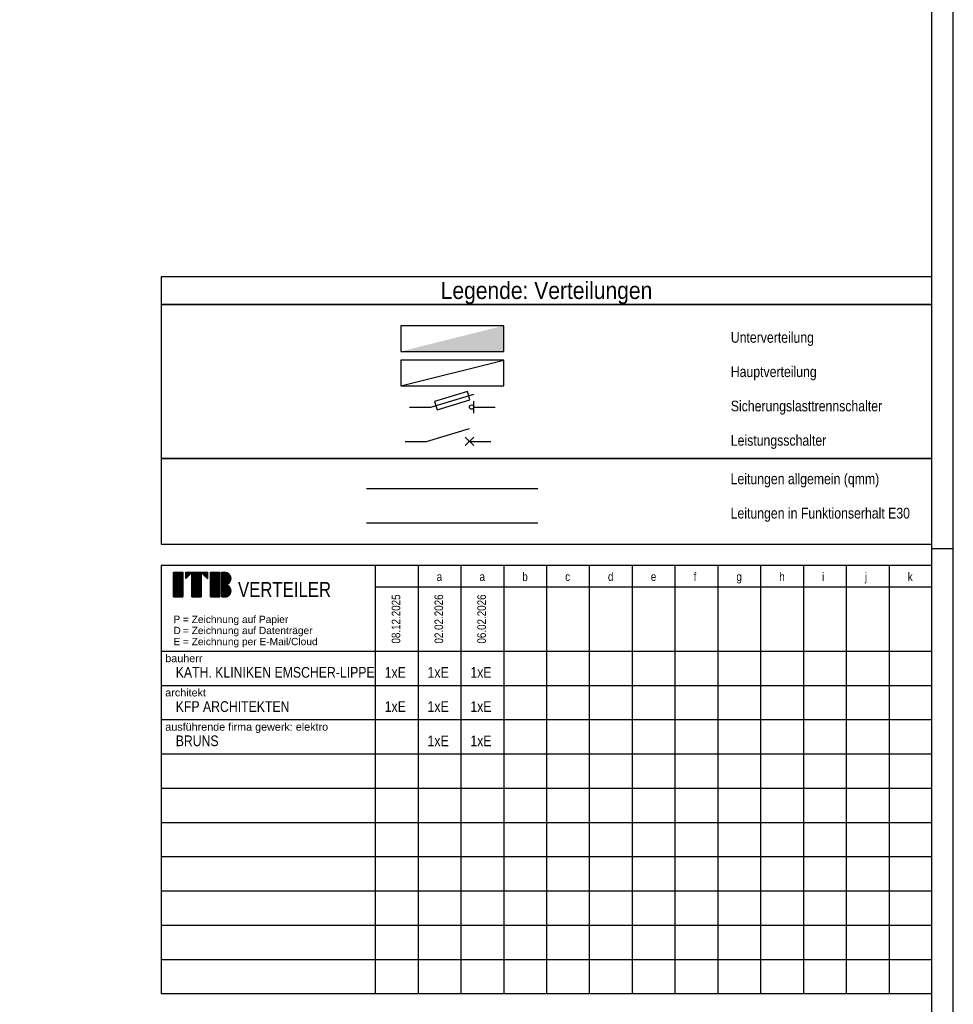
# Model space of a CAD drawing. Header units: millimetres. Extents: x -2000 to 116900, y -500 to 83600.
# Tile 6 of 7: x 95098 to 116900, y 18550 to 41550. Entities that reach past the tile are written whole.
import ezdxf
from ezdxf.enums import TextEntityAlignment as Align

# ---------------------------------------------------------------- set-up
doc = ezdxf.new("R2010")
doc.units = ezdxf.units.MM
for name, color, linetype in [('A_Titelfeld_Stempel', 7, 'Continuous'), ('ITB_XXX_Layout Legenden', 7, 'Continuous'), ('ITB_XXX_Layout Rahmen', 18, 'Continuous'), ('ITB_XXX_Schemata Linien', 7, 'Continuous'), ('ITB_XXX_Schemata Symbole', 7, 'Continuous'), ('ITB_XXX_TXT_Layout Verteiler', 7, 'Continuous')]:
    doc.layers.add(name, color=color, linetype=linetype)
doc.styles.add('ARIAL', font='txt', dxfattribs={"height": 0.2})
doc.styles.add('Arial Narrow', font='txt', dxfattribs={"height": 0.2})
doc.styles.add('Arial Narrow_B', font='txt', dxfattribs={"height": 0.2})

# ---------------------------------------------------------------- blocks, each defined once
blk = doc.blocks.new('Legenden-ID-60-1472-1482-56')
at = {"color": 7, "lineweight": 30}
blk.add_wipeout([(0, 0), (18000, 0), (18000, 641), (0, 641)], dxfattribs=at).dxf.layer = 'ITB_XXX_Layout Legenden'
at = {"layer": 'ITB_XXX_Layout Legenden', "color": 7, "lineweight": 30}
blk.add_line((0, 0), (18000, 0), dxfattribs=at)
blk.add_lwpolyline([(0, 641), (0, 0), (18000, 0), (18000, 641), (0, 641)], dxfattribs=at)
at = {"layer": 'ITB_XXX_Layout Legenden', "color": 7, "lineweight": 30, "style": 'Arial Narrow_B', "width": 0.999911}
blk.add_text('Legende: Verteilungen', height=400, dxfattribs=at).set_placement((6530, 126), (11470, 126), align=Align.FIT)
blk = doc.blocks.new('Vorgefertigte Legenden-ID-60-1472-1482-86')
at = {"layer": 'A_Titelfeld_Stempel', "color": 7, "lineweight": 30}
for p, q in [((-13000, 10500), (-13000, 500)), ((-12000, 10500), (-12000, 500)), ((-11000, 10500), (-11000, 500)), ((-10000, 10500), (-10000, 500)), ((-9000, 10500), (-9000, 500)), ((-8000, 10500), (-8000, 500)), ((-7000, 10500), (-7000, 500)), ((-6000, 10500), (-6000, 500)), ((-5000, 10500), (-5000, 500)), ((-4000, 10500), (-4000, 500)), ((-3000, 10500), (-3000, 500)), ((-2000, 10500), (-2000, 500)), ((-1000, 10500), (-1000, 500)), ((-17712, 10341), (-17496, 10341)), ((-17712, 9765), (-17712, 10341)), ((-17712, 10341), (-17496, 10341)), ((-17712, 10337), (-17496, 10337)), ((-17712, 10333), (-17496, 10333)), ((-17712, 10330), (-17496, 10330)), ((-17712, 10326), (-17496, 10326)), ((-17712, 10322), (-17496, 10322)), ((-17712, 10318), (-17496, 10318)), ((-17712, 10315), (-17496, 10315)), ((-17712, 10311), (-17496, 10311)), ((-17712, 10307), (-17496, 10307)), ((-17712, 10303), (-17496, 10303)), ((-17712, 10300), (-17496, 10300)), ((-17712, 10296), (-17496, 10296)), ((-17712, 10292), (-17496, 10292)), ((-17712, 10288), (-17496, 10288)), ((-17712, 10285), (-17496, 10285)), ((-17712, 10281), (-17496, 10281)), ((-17712, 10277), (-17496, 10277)), ((-17712, 10273), (-17496, 10273)), ((-17712, 10270), (-17496, 10270)), ((-17712, 10266), (-17496, 10266)), ((-17712, 10262), (-17496, 10262)), ((-17712, 10258), (-17496, 10258)), ((-17712, 10255), (-17496, 10255)), ((-17712, 10251), (-17496, 10251)), ((-17712, 10247), (-17496, 10247)), ((-17712, 10243), (-17496, 10243)), ((-17712, 10240), (-17496, 10240)), ((-17712, 10236), (-17496, 10236)), ((-17712, 10232), (-17496, 10232)), ((-17712, 10228), (-17496, 10228)), ((-17712, 10225), (-17496, 10225)), ((-17712, 10221), (-17496, 10221)), ((-17712, 10217), (-17496, 10217)), ((-17712, 10213), (-17496, 10213)), ((-17712, 10210), (-17496, 10210)), ((-17712, 10206), (-17496, 10206)), ((-17712, 10202), (-17496, 10202)), ((-17712, 10198), (-17496, 10198)), ((-17712, 10195), (-17496, 10195)), ((-17712, 10191), (-17496, 10191)), ((-17712, 10187), (-17496, 10187)), ((-17712, 10183), (-17496, 10183)), ((-17712, 10180), (-17496, 10180)), ((-17712, 10176), (-17496, 10176)), ((-17712, 10172), (-17496, 10172)), ((-17712, 10168), (-17496, 10168)), ((-17712, 10165), (-17496, 10165)), ((-17712, 10161), (-17496, 10161)), ((-17712, 10157), (-17496, 10157)), ((-17712, 10153), (-17496, 10153)), ((-17712, 10150), (-17496, 10150)), ((-17712, 10146), (-17496, 10146)), ((-17712, 10142), (-17496, 10142)), ((-17712, 10138), (-17496, 10138)), ((-17712, 10135), (-17496, 10135)), ((-17712, 10131), (-17496, 10131)), ((-17712, 10127), (-17496, 10127)), ((-17712, 10123), (-17496, 10123)), ((-17496, 10341), (-17496, 9765)), ((-17424, 10341), (-17280, 10341)), ((-17424, 10341), (-16920, 10341)), ((-17280, 10341), (-17424, 10197)), ((-17424, 10197), (-17424, 10341)), ((-17424, 10337), (-17284, 10337)), ((-17424, 10333), (-17288, 10333)), ((-17424, 10330), (-17292, 10330)), ((-17424, 10326), (-17295, 10326)), ((-17424, 10322), (-17299, 10322)), ((-17424, 10318), (-17303, 10318)), ((-17424, 10315), (-17307, 10315)), ((-17424, 10311), (-17310, 10311)), ((-17424, 10307), (-17314, 10307)), ((-17424, 10303), (-17318, 10303)), ((-17424, 10300), (-17322, 10300)), ((-17424, 10296), (-17325, 10296)), ((-17424, 10292), (-17329, 10292)), ((-17424, 10288), (-17333, 10288)), ((-17424, 10285), (-17337, 10285)), ((-17424, 10281), (-17340, 10281)), ((-17424, 10277), (-17344, 10277)), ((-17424, 10273), (-17348, 10273)), ((-17424, 10270), (-17352, 10270)), ((-17424, 10266), (-17355, 10266)), ((-17424, 10262), (-17359, 10262)), ((-17424, 10258), (-17363, 10258)), ((-17424, 10255), (-17367, 10255)), ((-17424, 10251), (-17370, 10251)), ((-17424, 10247), (-17374, 10247)), ((-17424, 10243), (-17378, 10243)), ((-17424, 10240), (-17382, 10240)), ((-17424, 10236), (-17385, 10236)), ((-17424, 10232), (-17389, 10232)), ((-17424, 10228), (-17393, 10228)), ((-17424, 10225), (-17397, 10225)), ((-17424, 10221), (-17400, 10221)), ((-17424, 10217), (-17404, 10217)), ((-17424, 10213), (-17408, 10213)), ((-17424, 10210), (-17412, 10210)), ((-17424, 10206), (-17415, 10206)), ((-17424, 10202), (-17419, 10202)), ((-17424, 10198), (-17423, 10198)), ((-17280, 10341), (-17064, 10341)), ((-17280, 9765), (-17280, 10341)), ((-17280, 9765), (-17280, 10341)), ((-17280, 10337), (-17064, 10337)), ((-17280, 10333), (-17064, 10333)), ((-17280, 10330), (-17064, 10330)), ((-17280, 10326), (-17064, 10326)), ((-17280, 10322), (-17064, 10322)), ((-17280, 10318), (-17064, 10318)), ((-17280, 10315), (-17064, 10315)), ((-17280, 10311), (-17064, 10311)), ((-17280, 10307), (-17064, 10307)), ((-17280, 10303), (-17064, 10303)), ((-17280, 10300), (-17064, 10300)), ((-17280, 10296), (-17064, 10296)), ((-17280, 10292), (-17064, 10292)), ((-17280, 10288), (-17064, 10288)), ((-17280, 10285), (-17064, 10285)), ((-17280, 10281), (-17064, 10281)), ((-17280, 10277), (-17064, 10277)), ((-17280, 10273), (-17064, 10273)), ((-17280, 10270), (-17064, 10270)), ((-17280, 10266), (-17064, 10266)), ((-17280, 10262), (-17064, 10262)), ((-17280, 10258), (-17064, 10258)), ((-17280, 10255), (-17064, 10255)), ((-17280, 10251), (-17064, 10251)), ((-17280, 10247), (-17064, 10247)), ((-17280, 10243), (-17064, 10243)), ((-17280, 10240), (-17064, 10240)), ((-17280, 10236), (-17064, 10236)), ((-17280, 10232), (-17064, 10232)), ((-17280, 10228), (-17064, 10228)), ((-17280, 10225), (-17064, 10225)), ((-17280, 10221), (-17064, 10221)), ((-17280, 10217), (-17064, 10217)), ((-17280, 10213), (-17064, 10213)), ((-17280, 10210), (-17064, 10210)), ((-17280, 10206), (-17064, 10206)), ((-17280, 10202), (-17064, 10202)), ((-17280, 10198), (-17064, 10198)), ((-17280, 10195), (-17064, 10195)), ((-17280, 10191), (-17064, 10191)), ((-17280, 10187), (-17064, 10187)), ((-17280, 10183), (-17064, 10183)), ((-17280, 10180), (-17064, 10180)), ((-17280, 10176), (-17064, 10176)), ((-17280, 10172), (-17064, 10172)), ((-17280, 10168), (-17064, 10168)), ((-17280, 10165), (-17064, 10165)), ((-17280, 10161), (-17064, 10161)), ((-17280, 10157), (-17064, 10157)), ((-17280, 10153), (-17064, 10153)), ((-17280, 10150), (-17064, 10150)), ((-17280, 10146), (-17064, 10146)), ((-17280, 10142), (-17064, 10142)), ((-17280, 10138), (-17064, 10138)), ((-17280, 10135), (-17064, 10135)), ((-17280, 10131), (-17064, 10131)), ((-17280, 10127), (-17064, 10127)), ((-17280, 10123), (-17064, 10123)), ((-17064, 10341), (-16920, 10341)), ((-17064, 10341), (-17064, 9765)), ((-16920, 10197), (-17064, 10341)), ((-16920, 10197), (-17064, 10341)), ((-17060, 10337), (-16920, 10337)), ((-17056, 10333), (-16920, 10333)), ((-17052, 10330), (-16920, 10330)), ((-17049, 10326), (-16920, 10326)), ((-17045, 10322), (-16920, 10322)), ((-17041, 10318), (-16920, 10318)), ((-17037, 10315), (-16920, 10315)), ((-17034, 10311), (-16920, 10311)), ((-17030, 10307), (-16920, 10307)), ((-17026, 10303), (-16920, 10303)), ((-17022, 10300), (-16920, 10300)), ((-17019, 10296), (-16920, 10296)), ((-17015, 10292), (-16920, 10292)), ((-17011, 10288), (-16920, 10288)), ((-17007, 10285), (-16920, 10285)), ((-17004, 10281), (-16920, 10281)), ((-17000, 10277), (-16920, 10277)), ((-16996, 10273), (-16920, 10273)), ((-16992, 10270), (-16920, 10270)), ((-16989, 10266), (-16920, 10266)), ((-16985, 10262), (-16920, 10262)), ((-16981, 10258), (-16920, 10258)), ((-16977, 10255), (-16920, 10255)), ((-16974, 10251), (-16920, 10251)), ((-16970, 10247), (-16920, 10247)), ((-16966, 10243), (-16920, 10243)), ((-16962, 10240), (-16920, 10240)), ((-16959, 10236), (-16920, 10236)), ((-16955, 10232), (-16920, 10232)), ((-16951, 10228), (-16920, 10228)), ((-16947, 10225), (-16920, 10225)), ((-16944, 10221), (-16920, 10221)), ((-16940, 10217), (-16920, 10217)), ((-16936, 10213), (-16920, 10213)), ((-16932, 10210), (-16920, 10210)), ((-16929, 10206), (-16920, 10206)), ((-16925, 10202), (-16920, 10202)), ((-16921, 10198), (-16920, 10198)), ((-16920, 10341), (-16920, 10197)), ((-16848, 10341), (-16632, 10341)), ((-16848, 9765), (-16848, 10341)), ((-16848, 10341), (-16632, 10341)), ((-16848, 10337), (-16632, 10337)), ((-16848, 10333), (-16632, 10333)), ((-16848, 10330), (-16632, 10330)), ((-16848, 10326), (-16632, 10326)), ((-16848, 10322), (-16632, 10322)), ((-16848, 10318), (-16632, 10318)), ((-16848, 10315), (-16632, 10315)), ((-16848, 10311), (-16632, 10311)), ((-16848, 10307), (-16632, 10307)), ((-16848, 10303), (-16632, 10303)), ((-16848, 10300), (-16632, 10300)), ((-16848, 10296), (-16632, 10296)), ((-16848, 10292), (-16632, 10292)), ((-16848, 10288), (-16632, 10288)), ((-16848, 10285), (-16632, 10285)), ((-16848, 10281), (-16632, 10281)), ((-16848, 10277), (-16632, 10277)), ((-16848, 10273), (-16632, 10273)), ((-16848, 10270), (-16632, 10270)), ((-16848, 10266), (-16632, 10266)), ((-16848, 10262), (-16632, 10262)), ((-16848, 10258), (-16632, 10258)), ((-16848, 10255), (-16632, 10255)), ((-16848, 10251), (-16632, 10251)), ((-16848, 10247), (-16632, 10247)), ((-16848, 10243), (-16632, 10243)), ((-16848, 10240), (-16632, 10240)), ((-16848, 10236), (-16632, 10236)), ((-16848, 10232), (-16632, 10232)), ((-16848, 10228), (-16632, 10228)), ((-16848, 10225), (-16632, 10225)), ((-16848, 10221), (-16632, 10221)), ((-16848, 10217), (-16632, 10217)), ((-16848, 10213), (-16632, 10213)), ((-16848, 10210), (-16632, 10210)), ((-16848, 10206), (-16632, 10206)), ((-16848, 10202), (-16632, 10202)), ((-16848, 10198), (-16632, 10198)), ((-16848, 10195), (-16632, 10195)), ((-16848, 10191), (-16632, 10191)), ((-16848, 10187), (-16632, 10187)), ((-16848, 10183), (-16632, 10183)), ((-16848, 10180), (-16632, 10180)), ((-16848, 10176), (-16632, 10176)), ((-16848, 10172), (-16632, 10172)), ((-16848, 10168), (-16632, 10168)), ((-16848, 10165), (-16632, 10165)), ((-16848, 10161), (-16632, 10161)), ((-16848, 10157), (-16632, 10157)), ((-16848, 10153), (-16632, 10153)), ((-16848, 10150), (-16632, 10150)), ((-16848, 10146), (-16632, 10146)), ((-16848, 10142), (-16632, 10142)), ((-16848, 10138), (-16632, 10138)), ((-16848, 10135), (-16632, 10135)), ((-16848, 10131), (-16632, 10131)), ((-16848, 10127), (-16632, 10127)), ((-16848, 10123), (-16632, 10123)), ((-16632, 10341), (-16632, 9765)), ((-16582, 10341), (-16499, 10341)), ((-16582, 9765), (-16582, 10341)), ((-16582, 10341), (-16510, 10341)), ((-16582, 10337), (-16475, 10337)), ((-16582, 10333), (-16463, 10333)), ((-16582, 10330), (-16453, 10330)), ((-16582, 10326), (-16445, 10326)), ((-16582, 10322), (-16438, 10322)), ((-16582, 10318), (-16432, 10318)), ((-16582, 10315), (-16426, 10315)), ((-16582, 10311), (-16421, 10311)), ((-16582, 10307), (-16417, 10307)), ((-16582, 10303), (-16412, 10303)), ((-16582, 10300), (-16408, 10300)), ((-16582, 10296), (-16405, 10296)), ((-16582, 10292), (-16401, 10292)), ((-16582, 10288), (-16398, 10288)), ((-16582, 10285), (-16395, 10285)), ((-16582, 10281), (-16392, 10281)), ((-16582, 10277), (-16390, 10277)), ((-16582, 10273), (-16387, 10273)), ((-16582, 10270), (-16385, 10270)), ((-16582, 10266), (-16383, 10266)), ((-16582, 10262), (-16381, 10262)), ((-16582, 10258), (-16379, 10258)), ((-16582, 10255), (-16378, 10255)), ((-16582, 10251), (-16376, 10251)), ((-16582, 10247), (-16375, 10247)), ((-16582, 10243), (-16373, 10243)), ((-16582, 10240), (-16372, 10240)), ((-16582, 10236), (-16371, 10236)), ((-16582, 10232), (-16370, 10232)), ((-16582, 10228), (-16369, 10228)), ((-16582, 10225), (-16368, 10225)), ((-16582, 10221), (-16368, 10221)), ((-16582, 10217), (-16367, 10217)), ((-16582, 10213), (-16367, 10213)), ((-16582, 10210), (-16366, 10210)), ((-16582, 10206), (-16366, 10206)), ((-16582, 10202), (-16366, 10202)), ((-16582, 10198), (-16366, 10198)), ((-16582, 10195), (-16366, 10195)), ((-16582, 10191), (-16366, 10191)), ((-16582, 10187), (-16366, 10187)), ((-16582, 10183), (-16366, 10183)), ((-16582, 10180), (-16367, 10180)), ((-16582, 10176), (-16367, 10176)), ((-16582, 10172), (-16368, 10172)), ((-16582, 10168), (-16369, 10168)), ((-16582, 10165), (-16369, 10165)), ((-16582, 10161), (-16370, 10161)), ((-16582, 10157), (-16371, 10157)), ((-16582, 10153), (-16372, 10153)), ((-16582, 10150), (-16374, 10150)), ((-16582, 10146), (-16375, 10146)), ((-16582, 10142), (-16377, 10142)), ((-16582, 10138), (-16378, 10138)), ((-16582, 10135), (-16380, 10135)), ((-16582, 10131), (-16382, 10131)), ((-16582, 10127), (-16384, 10127)), ((-16582, 10123), (-16386, 10123)), ((-17712, 10120), (-17496, 10120)), ((-17712, 10116), (-17496, 10116)), ((-17712, 10112), (-17496, 10112)), ((-17712, 10108), (-17496, 10108)), ((-17712, 10105), (-17496, 10105)), ((-17712, 10101), (-17496, 10101)), ((-17712, 10097), (-17496, 10097)), ((-17712, 10093), (-17496, 10093)), ((-17712, 10090), (-17496, 10090)), ((-17712, 10086), (-17496, 10086)), ((-17712, 10082), (-17496, 10082)), ((-17712, 10078), (-17496, 10078)), ((-17712, 10075), (-17496, 10075)), ((-17712, 10071), (-17496, 10071)), ((-17712, 10067), (-17496, 10067)), ((-17712, 10063), (-17496, 10063)), ((-17712, 10060), (-17496, 10060)), ((-17712, 10056), (-17496, 10056)), ((-17712, 10052), (-17496, 10052)), ((-17712, 10048), (-17496, 10048)), ((-17712, 10045), (-17496, 10045)), ((-17712, 10041), (-17496, 10041)), ((-17712, 10037), (-17496, 10037)), ((-17712, 10033), (-17496, 10033)), ((-17712, 10030), (-17496, 10030)), ((-17712, 10026), (-17496, 10026)), ((-17712, 10022), (-17496, 10022)), ((-17712, 10018), (-17496, 10018)), ((-17712, 10015), (-17496, 10015)), ((-17712, 10011), (-17496, 10011)), ((-17712, 10007), (-17496, 10007)), ((-17712, 10003), (-17496, 10003)), ((-17712, 10000), (-17496, 10000)), ((-17712, 9996), (-17496, 9996)), ((-17712, 9992), (-17496, 9992)), ((-17712, 9988), (-17496, 9988)), ((-17712, 9985), (-17496, 9985)), ((-17712, 9981), (-17496, 9981)), ((-17712, 9977), (-17496, 9977)), ((-17712, 9973), (-17496, 9973)), ((-17712, 9970), (-17496, 9970)), ((-17712, 9966), (-17496, 9966)), ((-17712, 9962), (-17496, 9962)), ((-17712, 9958), (-17496, 9958)), ((-17712, 9955), (-17496, 9955)), ((-17712, 9951), (-17496, 9951)), ((-17712, 9947), (-17496, 9947)), ((-17712, 9943), (-17496, 9943)), ((-17712, 9940), (-17496, 9940)), ((-17712, 9936), (-17496, 9936)), ((-17712, 9932), (-17496, 9932)), ((-17712, 9928), (-17496, 9928)), ((-17712, 9925), (-17496, 9925)), ((-17712, 9921), (-17496, 9921)), ((-17712, 9917), (-17496, 9917)), ((-17712, 9913), (-17496, 9913)), ((-17712, 9910), (-17496, 9910)), ((-17712, 9906), (-17496, 9906)), ((-17712, 9902), (-17496, 9902)), ((-17712, 9898), (-17496, 9898)), ((-17712, 9895), (-17496, 9895)), ((-17712, 9891), (-17496, 9891)), ((-17280, 10120), (-17064, 10120)), ((-17280, 10116), (-17064, 10116)), ((-17280, 10112), (-17064, 10112)), ((-17280, 10108), (-17064, 10108)), ((-17280, 10105), (-17064, 10105)), ((-17280, 10101), (-17064, 10101)), ((-17280, 10097), (-17064, 10097)), ((-17280, 10093), (-17064, 10093)), ((-17280, 10090), (-17064, 10090)), ((-17280, 10086), (-17064, 10086)), ((-17280, 10082), (-17064, 10082)), ((-17280, 10078), (-17064, 10078)), ((-17280, 10075), (-17064, 10075)), ((-17280, 10071), (-17064, 10071)), ((-17280, 10067), (-17064, 10067)), ((-17280, 10063), (-17064, 10063)), ((-17280, 10060), (-17064, 10060)), ((-17280, 10056), (-17064, 10056)), ((-17280, 10052), (-17064, 10052)), ((-17280, 10048), (-17064, 10048)), ((-17280, 10045), (-17064, 10045)), ((-17280, 10041), (-17064, 10041)), ((-17280, 10037), (-17064, 10037)), ((-17280, 10033), (-17064, 10033)), ((-17280, 10030), (-17064, 10030)), ((-17280, 10026), (-17064, 10026)), ((-17280, 10022), (-17064, 10022)), ((-17280, 10018), (-17064, 10018)), ((-17280, 10015), (-17064, 10015)), ((-17280, 10011), (-17064, 10011)), ((-17280, 10007), (-17064, 10007)), ((-17280, 10003), (-17064, 10003)), ((-17280, 10000), (-17064, 10000)), ((-17280, 9996), (-17064, 9996)), ((-17280, 9992), (-17064, 9992)), ((-17280, 9988), (-17064, 9988)), ((-17280, 9985), (-17064, 9985)), ((-17280, 9981), (-17064, 9981)), ((-17280, 9977), (-17064, 9977)), ((-17280, 9973), (-17064, 9973)), ((-17280, 9970), (-17064, 9970)), ((-17280, 9966), (-17064, 9966)), ((-17280, 9962), (-17064, 9962)), ((-17280, 9958), (-17064, 9958)), ((-17280, 9955), (-17064, 9955)), ((-17280, 9951), (-17064, 9951)), ((-17280, 9947), (-17064, 9947)), ((-17280, 9943), (-17064, 9943)), ((-17280, 9940), (-17064, 9940)), ((-17280, 9936), (-17064, 9936)), ((-17280, 9932), (-17064, 9932)), ((-17280, 9928), (-17064, 9928)), ((-17280, 9925), (-17064, 9925)), ((-17280, 9921), (-17064, 9921)), ((-17280, 9917), (-17064, 9917)), ((-17280, 9913), (-17064, 9913)), ((-17280, 9910), (-17064, 9910)), ((-17280, 9906), (-17064, 9906)), ((-17280, 9902), (-17064, 9902)), ((-17280, 9898), (-17064, 9898)), ((-17280, 9895), (-17064, 9895)), ((-17280, 9891), (-17064, 9891)), ((-16848, 10120), (-16632, 10120)), ((-16848, 10116), (-16632, 10116)), ((-16848, 10112), (-16632, 10112)), ((-16848, 10108), (-16632, 10108)), ((-16848, 10105), (-16632, 10105)), ((-16848, 10101), (-16632, 10101)), ((-16848, 10097), (-16632, 10097)), ((-16848, 10093), (-16632, 10093)), ((-16848, 10090), (-16632, 10090)), ((-16848, 10086), (-16632, 10086)), ((-16848, 10082), (-16632, 10082)), ((-16848, 10078), (-16632, 10078)), ((-16848, 10075), (-16632, 10075)), ((-16848, 10071), (-16632, 10071)), ((-16848, 10067), (-16632, 10067)), ((-16848, 10063), (-16632, 10063)), ((-16848, 10060), (-16632, 10060)), ((-16848, 10056), (-16632, 10056)), ((-16848, 10052), (-16632, 10052)), ((-16848, 10048), (-16632, 10048)), ((-16848, 10045), (-16632, 10045)), ((-16848, 10041), (-16632, 10041)), ((-16848, 10037), (-16632, 10037)), ((-16848, 10033), (-16632, 10033)), ((-16848, 10030), (-16632, 10030)), ((-16848, 10026), (-16632, 10026)), ((-16848, 10022), (-16632, 10022)), ((-16848, 10018), (-16632, 10018)), ((-16848, 10015), (-16632, 10015)), ((-16848, 10011), (-16632, 10011)), ((-16848, 10007), (-16632, 10007)), ((-16848, 10003), (-16632, 10003)), ((-16848, 10000), (-16632, 10000)), ((-16848, 9996), (-16632, 9996)), ((-16848, 9992), (-16632, 9992)), ((-16848, 9988), (-16632, 9988)), ((-16848, 9985), (-16632, 9985)), ((-16848, 9981), (-16632, 9981)), ((-16848, 9977), (-16632, 9977)), ((-16848, 9973), (-16632, 9973)), ((-16848, 9970), (-16632, 9970)), ((-16848, 9966), (-16632, 9966)), ((-16848, 9962), (-16632, 9962)), ((-16848, 9958), (-16632, 9958)), ((-16848, 9955), (-16632, 9955)), ((-16848, 9951), (-16632, 9951)), ((-16848, 9947), (-16632, 9947)), ((-16848, 9943), (-16632, 9943)), ((-16848, 9940), (-16632, 9940)), ((-16848, 9936), (-16632, 9936)), ((-16848, 9932), (-16632, 9932)), ((-16848, 9928), (-16632, 9928)), ((-16848, 9925), (-16632, 9925)), ((-16848, 9921), (-16632, 9921)), ((-16848, 9917), (-16632, 9917)), ((-16848, 9913), (-16632, 9913)), ((-16848, 9910), (-16632, 9910)), ((-16848, 9906), (-16632, 9906)), ((-16848, 9902), (-16632, 9902)), ((-16848, 9898), (-16632, 9898)), ((-16848, 9895), (-16632, 9895)), ((-16848, 9891), (-16632, 9891)), ((-16582, 10120), (-16388, 10120)), ((-16582, 10116), (-16391, 10116)), ((-16582, 10112), (-16393, 10112)), ((-16582, 10108), (-16396, 10108)), ((-16582, 10105), (-16399, 10105)), ((-16582, 10101), (-16403, 10101)), ((-16582, 10097), (-16406, 10097)), ((-16582, 10093), (-16410, 10093)), ((-16582, 10090), (-16414, 10090)), ((-16582, 10086), (-16418, 10086)), ((-16582, 10082), (-16423, 10082)), ((-16582, 10078), (-16428, 10078)), ((-16582, 10075), (-16434, 10075)), ((-16582, 10071), (-16441, 10071)), ((-16582, 10067), (-16448, 10067)), ((-16582, 10063), (-16457, 10063)), ((-16582, 10060), (-16467, 10060)), ((-16582, 10056), (-16482, 10056)), ((-16582, 10052), (-16492, 10052)), ((-16582, 10048), (-16472, 10048)), ((-16582, 10045), (-16461, 10045)), ((-16582, 10041), (-16451, 10041)), ((-16582, 10037), (-16443, 10037)), ((-16582, 10033), (-16437, 10033)), ((-16582, 10030), (-16431, 10030)), ((-16582, 10026), (-16425, 10026)), ((-16582, 10022), (-16420, 10022)), ((-16582, 10018), (-16416, 10018)), ((-16582, 10015), (-16411, 10015)), ((-16582, 10011), (-16408, 10011)), ((-16582, 10007), (-16404, 10007)), ((-16582, 10003), (-16401, 10003)), ((-16582, 10000), (-16398, 10000)), ((-16582, 9996), (-16395, 9996)), ((-16582, 9992), (-16392, 9992)), ((-16582, 9988), (-16389, 9988)), ((-16582, 9985), (-16387, 9985)), ((-16582, 9981), (-16385, 9981)), ((-16582, 9977), (-16383, 9977)), ((-16582, 9973), (-16381, 9973)), ((-16582, 9970), (-16379, 9970)), ((-16582, 9966), (-16377, 9966)), ((-16582, 9962), (-16376, 9962)), ((-16582, 9958), (-16374, 9958)), ((-16582, 9955), (-16373, 9955)), ((-16582, 9951), (-16372, 9951)), ((-16582, 9947), (-16371, 9947)), ((-16582, 9943), (-16370, 9943)), ((-16582, 9940), (-16369, 9940)), ((-16582, 9936), (-16368, 9936)), ((-16582, 9932), (-16367, 9932)), ((-16582, 9928), (-16367, 9928)), ((-16582, 9925), (-16366, 9925)), ((-16582, 9921), (-16366, 9921)), ((-16582, 9917), (-16366, 9917)), ((-16582, 9913), (-16366, 9913)), ((-16582, 9910), (-16366, 9910)), ((-16582, 9906), (-16366, 9906)), ((-16582, 9902), (-16366, 9902)), ((-16582, 9898), (-16366, 9898)), ((-16582, 9895), (-16366, 9895)), ((-16582, 9891), (-16367, 9891)), ((-13000, 10000), (0, 10000)), ((-17712, 9887), (-17496, 9887)), ((-17712, 9883), (-17496, 9883)), ((-17712, 9880), (-17496, 9880)), ((-17712, 9876), (-17496, 9876)), ((-17712, 9872), (-17496, 9872)), ((-17712, 9868), (-17496, 9868)), ((-17712, 9865), (-17496, 9865)), ((-17712, 9861), (-17496, 9861)), ((-17712, 9857), (-17496, 9857)), ((-17712, 9853), (-17496, 9853)), ((-17712, 9850), (-17496, 9850)), ((-17712, 9846), (-17496, 9846)), ((-17712, 9842), (-17496, 9842)), ((-17712, 9838), (-17496, 9838)), ((-17712, 9835), (-17496, 9835)), ((-17712, 9831), (-17496, 9831)), ((-17712, 9827), (-17496, 9827)), ((-17712, 9823), (-17496, 9823)), ((-17712, 9820), (-17496, 9820)), ((-17712, 9816), (-17496, 9816)), ((-17712, 9812), (-17496, 9812)), ((-17712, 9808), (-17496, 9808)), ((-17712, 9805), (-17496, 9805)), ((-17712, 9801), (-17496, 9801)), ((-17712, 9797), (-17496, 9797)), ((-17712, 9793), (-17496, 9793)), ((-17712, 9790), (-17496, 9790)), ((-17712, 9786), (-17496, 9786)), ((-17712, 9782), (-17496, 9782)), ((-17712, 9778), (-17496, 9778)), ((-17712, 9775), (-17496, 9775)), ((-17712, 9771), (-17496, 9771)), ((-17712, 9767), (-17496, 9767)), ((-17496, 9765), (-17712, 9765)), ((-17280, 9887), (-17064, 9887)), ((-17280, 9883), (-17064, 9883)), ((-17280, 9880), (-17064, 9880)), ((-17280, 9876), (-17064, 9876)), ((-17280, 9872), (-17064, 9872)), ((-17280, 9868), (-17064, 9868)), ((-17280, 9865), (-17064, 9865)), ((-17280, 9861), (-17064, 9861)), ((-17280, 9857), (-17064, 9857)), ((-17280, 9853), (-17064, 9853)), ((-17280, 9850), (-17064, 9850)), ((-17280, 9846), (-17064, 9846)), ((-17280, 9842), (-17064, 9842)), ((-17280, 9838), (-17064, 9838)), ((-17280, 9835), (-17064, 9835)), ((-17280, 9831), (-17064, 9831)), ((-17280, 9827), (-17064, 9827)), ((-17280, 9823), (-17064, 9823)), ((-17280, 9820), (-17064, 9820)), ((-17280, 9816), (-17064, 9816)), ((-17280, 9812), (-17064, 9812)), ((-17280, 9808), (-17064, 9808)), ((-17280, 9805), (-17064, 9805)), ((-17280, 9801), (-17064, 9801)), ((-17280, 9797), (-17064, 9797)), ((-17280, 9793), (-17064, 9793)), ((-17280, 9790), (-17064, 9790)), ((-17280, 9786), (-17064, 9786)), ((-17280, 9782), (-17064, 9782)), ((-17280, 9778), (-17064, 9778)), ((-17280, 9775), (-17064, 9775)), ((-17280, 9771), (-17064, 9771)), ((-17280, 9767), (-17064, 9767)), ((-17064, 9765), (-17280, 9765)), ((-17064, 9765), (-17280, 9765)), ((-16848, 9887), (-16632, 9887)), ((-16848, 9883), (-16632, 9883)), ((-16848, 9880), (-16632, 9880)), ((-16848, 9876), (-16632, 9876)), ((-16848, 9872), (-16632, 9872)), ((-16848, 9868), (-16632, 9868)), ((-16848, 9865), (-16632, 9865)), ((-16848, 9861), (-16632, 9861)), ((-16848, 9857), (-16632, 9857)), ((-16848, 9853), (-16632, 9853)), ((-16848, 9850), (-16632, 9850)), ((-16848, 9846), (-16632, 9846)), ((-16848, 9842), (-16632, 9842)), ((-16848, 9838), (-16632, 9838)), ((-16848, 9835), (-16632, 9835)), ((-16848, 9831), (-16632, 9831)), ((-16848, 9827), (-16632, 9827)), ((-16848, 9823), (-16632, 9823)), ((-16848, 9820), (-16632, 9820)), ((-16848, 9816), (-16632, 9816)), ((-16848, 9812), (-16632, 9812)), ((-16848, 9808), (-16632, 9808)), ((-16848, 9805), (-16632, 9805)), ((-16848, 9801), (-16632, 9801)), ((-16848, 9797), (-16632, 9797)), ((-16848, 9793), (-16632, 9793)), ((-16848, 9790), (-16632, 9790)), ((-16848, 9786), (-16632, 9786)), ((-16848, 9782), (-16632, 9782)), ((-16848, 9778), (-16632, 9778)), ((-16848, 9775), (-16632, 9775)), ((-16848, 9771), (-16632, 9771)), ((-16848, 9767), (-16632, 9767)), ((-16632, 9765), (-16848, 9765)), ((-16582, 9887), (-16367, 9887)), ((-16582, 9883), (-16368, 9883)), ((-16582, 9880), (-16369, 9880)), ((-16582, 9876), (-16370, 9876)), ((-16582, 9872), (-16370, 9872)), ((-16582, 9868), (-16372, 9868)), ((-16582, 9865), (-16373, 9865)), ((-16582, 9861), (-16374, 9861)), ((-16582, 9857), (-16375, 9857)), ((-16582, 9853), (-16377, 9853)), ((-16582, 9850), (-16379, 9850)), ((-16582, 9846), (-16380, 9846)), ((-16582, 9842), (-16382, 9842)), ((-16582, 9838), (-16384, 9838)), ((-16582, 9835), (-16386, 9835)), ((-16582, 9831), (-16389, 9831)), ((-16582, 9827), (-16391, 9827)), ((-16582, 9823), (-16394, 9823)), ((-16582, 9820), (-16397, 9820)), ((-16582, 9816), (-16400, 9816)), ((-16582, 9812), (-16403, 9812)), ((-16582, 9808), (-16407, 9808)), ((-16582, 9805), (-16411, 9805)), ((-16582, 9801), (-16415, 9801)), ((-16582, 9797), (-16419, 9797)), ((-16582, 9793), (-16424, 9793)), ((-16582, 9790), (-16429, 9790)), ((-16582, 9786), (-16435, 9786)), ((-16582, 9782), (-16442, 9782)), ((-16582, 9778), (-16450, 9778)), ((-16582, 9775), (-16459, 9775)), ((-16582, 9771), (-16470, 9771)), ((-16582, 9767), (-16486, 9767)), ((-16510, 9765), (-16582, 9765)), ((-18000, 8500), (0, 8500)), ((-18000, 7700), (0, 7700)), ((-18000, 6900), (0, 6900)), ((-18000, 6100), (0, 6100)), ((-18000, 5300), (0, 5300)), ((-18000, 4500), (0, 4500)), ((-18000, 3700), (0, 3700)), ((-18000, 2900), (0, 2900)), ((-18000, 2100), (0, 2100)), ((-18000, 1300), (0, 1300))]:
    blk.add_line(p, q, dxfattribs=at)
blk.add_lwpolyline([(-18000, 10500), (-18000, 500), (0, 500), (0, 10500), (-18000, 10500)], dxfattribs=at)
for centre, end in [((-16510, 10197), 90), ((-16510, 9909), 89.7)]:
    blk.add_arc(centre, 144, 270, end, dxfattribs=at)
at = {"layer": 'A_Titelfeld_Stempel', "color": 7, "lineweight": 30, "style": 'ARIAL', "width": 0.8}
blk.add_text('VERTEILER', height=350, dxfattribs=at).set_placement((-16204, 9765), (-14032, 9765), align=Align.FIT)
at = {"layer": 'A_Titelfeld_Stempel', "color": 7, "lineweight": 30, "style": 'ARIAL'}
for s, p, p2 in [('P', (-17712, 9160), (-17554, 9160)), ('= Zeichnung auf Papier', (-17490, 9157), (-15030, 9157)), ('D', (-17712, 8898), (-17541, 8898)), ('= Zeichnung auf Datenträger', (-17490, 8898), (-14463, 8898)), ('E', (-17712, 8639), (-17554, 8639)), ('= Zeichnung per E-Mail/Cloud', (-17490, 8639), (-14345, 8639))]:
    blk.add_text(s, height=170, dxfattribs=at).set_placement(p, p2, align=Align.FIT)
blk = doc.blocks.new('Text-Text- a-ID-60-1472-1482-90')
at = {"layer": 'ITB_XXX_TXT_Layout Verteiler', "color": 7, "lineweight": 5, "style": 'Arial Narrow', "width": 0.999169}
blk.add_text('a', height=200, dxfattribs=at).set_placement((0, 0), (127, 0), align=Align.FIT)
blk = doc.blocks.new('Text-Text- b-ID-60-1472-1482-152')
at = {"layer": 'ITB_XXX_TXT_Layout Verteiler', "color": 7, "lineweight": 5, "style": 'Arial Narrow', "width": 0.999169}
blk.add_text('b', height=200, dxfattribs=at).set_placement((0, 0), (127, 0), align=Align.FIT)
blk = doc.blocks.new('Text-Text- c-ID-60-1472-1482-200')
at = {"layer": 'ITB_XXX_TXT_Layout Verteiler', "color": 7, "lineweight": 5, "style": 'Arial Narrow', "width": 0.998979}
blk.add_text('c', height=200, dxfattribs=at).set_placement((0, 0), (115, 0), align=Align.FIT)
blk = doc.blocks.new('Text-Text- d-ID-60-1472-1482-1443')
at = {"layer": 'ITB_XXX_TXT_Layout Verteiler', "color": 7, "lineweight": 5, "style": 'Arial Narrow', "width": 0.999169}
blk.add_text('d', height=200, dxfattribs=at).set_placement((0, 0), (127, 0), align=Align.FIT)
blk = doc.blocks.new('Text-Text- e-ID-60-1472-1482-1452')
at = {"layer": 'ITB_XXX_TXT_Layout Verteiler', "color": 7, "lineweight": 5, "style": 'Arial Narrow', "width": 0.999169}
blk.add_text('e', height=200, dxfattribs=at).set_placement((0, 0), (127, 0), align=Align.FIT)
blk = doc.blocks.new('Text-Text- f-ID-60-1472-1482-1461')
at = {"layer": 'ITB_XXX_TXT_Layout Verteiler', "color": 7, "lineweight": 5, "style": 'Arial Narrow', "width": 1.00074}
blk.add_text('f', height=200, dxfattribs=at).set_placement((0, 0), (64, 0), align=Align.FIT)
blk = doc.blocks.new('Text-Text- g-ID-60-1472-1482-1470')
at = {"layer": 'ITB_XXX_TXT_Layout Verteiler', "color": 7, "lineweight": 5, "style": 'Arial Narrow', "width": 0.999169}
blk.add_text('g', height=200, dxfattribs=at).set_placement((0, 0), (127, 0), align=Align.FIT)
blk = doc.blocks.new('Text-Text- h-ID-60-1472-1482-1520')
at = {"layer": 'ITB_XXX_TXT_Layout Verteiler', "color": 7, "lineweight": 5, "style": 'Arial Narrow', "width": 0.999169}
blk.add_text('h', height=200, dxfattribs=at).set_placement((0, 0), (127, 0), align=Align.FIT)
blk = doc.blocks.new('Text-Text- i-ID-60-1472-1482-1529')
at = {"layer": 'ITB_XXX_TXT_Layout Verteiler', "color": 7, "lineweight": 5, "style": 'Arial Narrow', "width": 1.000706}
blk.add_text('i', height=200, dxfattribs=at).set_placement((0, 0), (51, 0), align=Align.FIT)
blk = doc.blocks.new('Text-Text- j-ID-60-1472-1482-1538')
at = {"layer": 'ITB_XXX_TXT_Layout Verteiler', "color": 7, "lineweight": 5, "style": 'Arial Narrow', "width": 1.000706}
blk.add_text('j', height=200, dxfattribs=at).set_placement((0, 0), (51, 0), align=Align.FIT)
blk = doc.blocks.new('Text-Text- k-ID-60-1472-1482-1547')
at = {"layer": 'ITB_XXX_TXT_Layout Verteiler', "color": 7, "lineweight": 5, "style": 'Arial Narrow', "width": 0.998979}
blk.add_text('k', height=200, dxfattribs=at).set_placement((0, 0), (115, 0), align=Align.FIT)
blk = doc.blocks.new('Text-Text- 1xE-ID-60-1472-1482-1565')
at = {"layer": 'ITB_XXX_TXT_Layout Verteiler', "color": 7, "lineweight": 5, "style": 'Arial Narrow', "width": 0.999546}
blk.add_text('1xE', height=250, dxfattribs=at).set_placement((0, 0), (494, 0), align=Align.FIT)
blk = doc.blocks.new('Text-Text- 1xE-ID-60-1472-1482-1574')
at = {"layer": 'ITB_XXX_TXT_Layout Verteiler', "color": 7, "lineweight": 5, "style": 'Arial Narrow', "width": 0.999546}
blk.add_text('1xE', height=250, dxfattribs=at).set_placement((0, 0), (494, 0), align=Align.FIT)
blk = doc.blocks.new('Text-Text- bauherr-ID-60-1472-1482-1592')
at = {"layer": 'ITB_XXX_TXT_Layout Verteiler', "color": 7, "lineweight": 5, "style": 'ARIAL', "width": 1.001069}
blk.add_text('bauherr', height=180, dxfattribs=at).set_placement((0, 0), (867, 0), align=Align.FIT)
blk = doc.blocks.new('Text-Text- KFP ARCHITEKTEN-ID-60-1472-1482-1601')
at = {"layer": 'ITB_XXX_TXT_Layout Verteiler', "color": 7, "lineweight": 5, "style": 'Arial Narrow', "width": 1.000182}
blk.add_text('KFP ARCHITEKTEN', height=250, dxfattribs=at).set_placement((0, 0), (2657, 0), align=Align.FIT)
blk = doc.blocks.new('Text-Text- architekt-ID-60-1472-1482-1610')
at = {"layer": 'ITB_XXX_TXT_Layout Verteiler', "color": 7, "lineweight": 5, "style": 'ARIAL', "width": 1.000886}
blk.add_text('architekt', height=180, dxfattribs=at).set_placement((0, 0), (950, 0), align=Align.FIT)
blk = doc.blocks.new('Text-Text- 1xE-ID-60-1472-1482-1619')
at = {"layer": 'ITB_XXX_TXT_Layout Verteiler', "color": 7, "lineweight": 5, "style": 'Arial Narrow', "width": 0.999546}
blk.add_text('1xE', height=250, dxfattribs=at).set_placement((0, 0), (494, 0), align=Align.FIT)
blk = doc.blocks.new('Text-Text- 1xE-ID-60-1472-1482-1628')
at = {"layer": 'ITB_XXX_TXT_Layout Verteiler', "color": 7, "lineweight": 5, "style": 'Arial Narrow', "width": 0.999546}
blk.add_text('1xE', height=250, dxfattribs=at).set_placement((0, 0), (494, 0), align=Align.FIT)
blk = doc.blocks.new('Text-Text- KATH- KLINIKEN EMSCHER-LIPPE-ID-60-1472-1482-1583')
at = {"layer": 'ITB_XXX_TXT_Layout Verteiler', "color": 7, "lineweight": 5, "style": 'Arial Narrow', "width": 1.000091}
blk.add_text('KATH. KLINIKEN EMSCHER-LIPPE', height=250, dxfattribs=at).set_placement((0, 0), (4646, 0), align=Align.FIT)
blk = doc.blocks.new('Text-Text- 08-12-2025-ID-60-1472-1482-62')
at = {"layer": 'ITB_XXX_TXT_Layout Verteiler', "color": 7, "lineweight": 5, "style": 'Arial Narrow', "width": 0.999343}
blk.add_text('08.12.2025', height=200, rotation=90, dxfattribs=at).set_placement((0, 0), (0, 1147), align=Align.FIT)
blk = doc.blocks.new('Text-Text- Leitungen allgemein -qmm-----Leitungen in Funktionserhalt E30-ID-60-8-1482-113')
at = {"layer": 'ITB_XXX_Layout Legenden', "color": 7, "lineweight": 5, "style": 'Arial Narrow'}
for s, width, p, p2 in [('Leitungen allgemein (qmm)', 0.999454, (0, 0), (3470, 0)), ('Leitungen in Funktionserhalt E30', 0.999538, (0, -802), (4188, -802))]:
    blk.add_text(s, height=250, dxfattribs=dict(at, width=width)).set_placement(p, p2, align=Align.FIT)
blk = doc.blocks.new('Rechteck-ID-60-8-1482-143')
at = {"layer": 'ITB_XXX_Layout Legenden', "color": 7, "lineweight": 30}
blk.add_lwpolyline([(-9000, 1000), (-9000, -1000), (9000, -1000), (9000, 1000), (-9000, 1000)], dxfattribs=at)
blk = doc.blocks.new('Text-Text- Unterverteilung----Hauptverteilung----Sicherungslasttrennschalter----Leistungsschalter-ID-60-8-1482-1128')
at = {"layer": 'ITB_XXX_Layout Legenden', "color": 7, "lineweight": 5, "style": 'Arial Narrow'}
for s, width, p, p2 in [('Unterverteilung', 0.999525, (0, 0), (1942, 0)), ('Hauptverteilung', 0.999483, (0, -802), (2006, -802)), ('Sicherungslasttrennschalter', 0.999432, (0, -1603), (3534, -1603)), ('Leistungsschalter', 0.999347, (0, -2405), (2229, -2405))]:
    blk.add_text(s, height=250, dxfattribs=dict(at, width=width)).set_placement(p, p2, align=Align.FIT)
blk = doc.blocks.new('Rechteck-ID-60-8-1482-1644')
at = {"layer": 'ITB_XXX_Layout Legenden', "color": 7, "lineweight": 30}
blk.add_lwpolyline([(-9000, 1800), (-9000, -1800), (9000, -1800), (9000, 1800), (-9000, 1800)], dxfattribs=at)
blk = doc.blocks.new('Schemasymbol-ID-60-8-1482-1661')
at = {"layer": 'ITB_XXX_Schemata Symbole', "lineweight": 30}
blk.add_hatch(color=1, dxfattribs=at).paths.add_polyline_path([(0, 0), (2400, 0), (2400, 600)])
at = {"layer": 'ITB_XXX_Schemata Symbole', "color": 1, "lineweight": 30}
blk.add_lwpolyline([(0, 600), (0, 0), (2400, 0), (2400, 600), (0, 600)], dxfattribs=at)
blk = doc.blocks.new('Schemasymbol-ID-60-8-1482-4782')
at = {"layer": 'ITB_XXX_Schemata Symbole', "color": 1, "lineweight": 30}
for points in [[(0, 600), (0, 0), (2400, 0), (2400, 600), (0, 600)], [(0, 0), (2400, 600)]]:
    blk.add_lwpolyline(points, dxfattribs=at)
blk = doc.blocks.new('Schemasymbol-ID-60-8-1482-1666')
at = {"layer": 'ITB_XXX_Schemata Symbole', "color": 7, "lineweight": 30}
for points in [[(0, 0), (500, 0), (1500, 300)], [(1500, -141), (1500, 141)], [(1500, 0), (2000, 0)]]:
    blk.add_lwpolyline(points, dxfattribs=at)
blk.add_circle((1450, 0), 50, dxfattribs=at)
blk = doc.blocks.new('Rechteck-ID-60-8-1482-1648')
at = {"layer": 'ITB_XXX_Layout Legenden', "color": 7, "lineweight": 30}
blk.add_lwpolyline([(354, 211), (-412, -19), (-354, -211), (412, 19), (354, 211)], dxfattribs=at)
blk = doc.blocks.new('Schemasymbol-ID-60-8-1482-1653')
at = {"layer": 'ITB_XXX_Schemata Symbole', "color": 7, "lineweight": 30}
for points in [[(0, 0), (500, 0), (1500, 300)], [(1400, -100), (1600, 100)], [(1400, 100), (1600, -100)], [(1500, 0), (2000, 0)]]:
    blk.add_lwpolyline(points, dxfattribs=at)
blk = doc.blocks.new('Text-Text- 1xE-ID-60-1472-1482-71')
at = {"layer": 'ITB_XXX_TXT_Layout Verteiler', "color": 7, "lineweight": 5, "style": 'Arial Narrow', "width": 0.999546}
blk.add_text('1xE', height=250, dxfattribs=at).set_placement((0, 0), (494, 0), align=Align.FIT)
blk = doc.blocks.new('Text-Text- 1xE-ID-60-1472-1482-1402')
at = {"layer": 'ITB_XXX_TXT_Layout Verteiler', "color": 7, "lineweight": 5, "style": 'Arial Narrow', "width": 0.999546}
blk.add_text('1xE', height=250, dxfattribs=at).set_placement((0, 0), (494, 0), align=Align.FIT)
blk = doc.blocks.new('Text-Text- 02-02-2026-ID-60-1472-1482-1638')
at = {"layer": 'ITB_XXX_TXT_Layout Verteiler', "color": 7, "lineweight": 5, "style": 'Arial Narrow', "width": 0.999343}
blk.add_text('02.02.2026', height=200, rotation=90, dxfattribs=at).set_placement((0, 0), (0, 1147), align=Align.FIT)
blk = doc.blocks.new('Text-Text- BRUNS-ID-60-1472-1482-202')
at = {"layer": 'ITB_XXX_TXT_Layout Verteiler', "color": 7, "lineweight": 5, "style": 'Arial Narrow', "width": 1.000044}
blk.add_text('BRUNS', height=250, dxfattribs=at).set_placement((0, 0), (1002, 0), align=Align.FIT)
blk = doc.blocks.new('Text-Text- ausführende firma gewerk- elektro-ID-60-1472-1482-211')
at = {"layer": 'ITB_XXX_TXT_Layout Verteiler', "color": 7, "lineweight": 5, "style": 'ARIAL', "width": 1.000935}
blk.add_text('ausführende firma gewerk: elektro', height=180, dxfattribs=at).set_placement((0, 0), (3802, 0), align=Align.FIT)
blk = doc.blocks.new('Text-Text- 1xE-ID-60-1472-1482-221')
at = {"layer": 'ITB_XXX_TXT_Layout Verteiler', "color": 7, "lineweight": 5, "style": 'Arial Narrow', "width": 0.999546}
blk.add_text('1xE', height=250, dxfattribs=at).set_placement((0, 0), (494, 0), align=Align.FIT)
blk = doc.blocks.new('Text-Text- 1xE-ID-60-1472-1482-272')
at = {"layer": 'ITB_XXX_TXT_Layout Verteiler', "color": 7, "lineweight": 5, "style": 'Arial Narrow', "width": 0.999546}
blk.add_text('1xE', height=250, dxfattribs=at).set_placement((0, 0), (494, 0), align=Align.FIT)
blk = doc.blocks.new('Text-Text- 1xE-ID-60-1472-1482-281')
at = {"layer": 'ITB_XXX_TXT_Layout Verteiler', "color": 7, "lineweight": 5, "style": 'Arial Narrow', "width": 0.999546}
blk.add_text('1xE', height=250, dxfattribs=at).set_placement((0, 0), (494, 0), align=Align.FIT)
blk = doc.blocks.new('Text-Text- 06-02-2026-ID-60-1472-1482-290')
at = {"layer": 'ITB_XXX_TXT_Layout Verteiler', "color": 7, "lineweight": 5, "style": 'Arial Narrow', "width": 0.999343}
blk.add_text('06.02.2026', height=200, rotation=90, dxfattribs=at).set_placement((0, 0), (0, 1147), align=Align.FIT)
blk = doc.blocks.new('Text-Text- 1xE-ID-60-1472-1482-299')
at = {"layer": 'ITB_XXX_TXT_Layout Verteiler', "color": 7, "lineweight": 5, "style": 'Arial Narrow', "width": 0.999546}
blk.add_text('1xE', height=250, dxfattribs=at).set_placement((0, 0), (494, 0), align=Align.FIT)
blk = doc.blocks.new('Text-Text- a-ID-60-1472-1482-308')
at = {"layer": 'ITB_XXX_TXT_Layout Verteiler', "color": 7, "lineweight": 5, "style": 'Arial Narrow', "width": 0.999169}
blk.add_text('a', height=200, dxfattribs=at).set_placement((0, 0), (127, 0), align=Align.FIT)
blk = doc.blocks.new('Blätter-ID-60-1472-1482-1491')
at = {"layer": 'ITB_XXX_Layout Rahmen', "color": 7, "lineweight": 30}
blk.add_line((116400, 29200), (116900, 29200), dxfattribs=at)
for points in [[(-2000, 83600), (-2000, -500), (116900, -500), (116900, 83600), (-2000, 83600)], [(0, 83100), (0, 0), (116400, 0), (116400, 83100), (0, 83100)]]:
    blk.add_lwpolyline(points, dxfattribs=at)

msp = doc.modelspace()

# ---------------------------------------------------------------- linework, layer by layer
at = {"layer": 'ITB_XXX_Schemata Linien', "color": 7, "lineweight": 30}
msp.add_line((103200, 30600), (107200, 30600), dxfattribs=at)
at = {"layer": 'ITB_XXX_Schemata Linien', "color": 1, "lineweight": 30}
msp.add_line((103200, 29800), (107200, 29800), dxfattribs=at)

# ---------------------------------------------------------------- block references
at = {"layer": 'A_Titelfeld_Stempel', "color": 7, "lineweight": 30}
msp.add_blockref('Vorgefertigte Legenden-ID-60-1472-1482-86', (116400, 18300), dxfattribs=at)
at = {"layer": 'ITB_XXX_Layout Legenden', "color": 7, "lineweight": 30}
for name, p in [('Legenden-ID-60-1472-1482-56', (98400, 34900)), ('Rechteck-ID-60-8-1482-1648', (105200, 32650)), ('Rechteck-ID-60-8-1482-143', (107400, 30300))]:
    msp.add_blockref(name, p, dxfattribs=at)
at = {"layer": 'ITB_XXX_Layout Legenden', "color": 7, "lineweight": 5}
for name, p in [('Text-Text- Unterverteilung----Hauptverteilung----Sicherungslasttrennschalter----Leistungsschalter-ID-60-8-1482-1128', (111704, 34004)), ('Text-Text- Leitungen allgemein -qmm-----Leitungen in Funktionserhalt E30-ID-60-8-1482-113', (111700, 30700))]:
    msp.add_blockref(name, p, dxfattribs=at)
at = {"layer": 'ITB_XXX_Schemata Symbole', "color": 1, "lineweight": 30}
for name, p in [('Schemasymbol-ID-60-8-1482-1661', (104000, 33800)), ('Schemasymbol-ID-60-8-1482-4782', (104000, 33000))]:
    msp.add_blockref(name, p, dxfattribs=at)
at = {"layer": 'ITB_XXX_Schemata Symbole', "color": 7, "lineweight": 30}
for name, p in [('Schemasymbol-ID-60-8-1482-1666', (104200, 32500)), ('Schemasymbol-ID-60-8-1482-1653', (104100, 31700))]:
    msp.add_blockref(name, p, dxfattribs=at)
at = {"layer": 'ITB_XXX_TXT_Layout Verteiler', "color": 7, "lineweight": 5}
for name, p in [('Text-Text- a-ID-60-1472-1482-90', (104836, 28440)), ('Text-Text- a-ID-60-1472-1482-308', (105836, 28440)), ('Text-Text- b-ID-60-1472-1482-152', (106836, 28440)), ('Text-Text- c-ID-60-1472-1482-200', (107836, 28440)), ('Text-Text- d-ID-60-1472-1482-1443', (108836, 28440)), ('Text-Text- e-ID-60-1472-1482-1452', (109836, 28440)), ('Text-Text- f-ID-60-1472-1482-1461', (110836, 28440)), ('Text-Text- g-ID-60-1472-1482-1470', (111836, 28440)), ('Text-Text- h-ID-60-1472-1482-1520', (112836, 28440)), ('Text-Text- i-ID-60-1472-1482-1529', (113836, 28440)), ('Text-Text- j-ID-60-1472-1482-1538', (114836, 28440)), ('Text-Text- k-ID-60-1472-1482-1547', (115836, 28440)), ('Text-Text- 08-12-2025-ID-60-1472-1482-62', (103985, 26977)), ('Text-Text- 02-02-2026-ID-60-1472-1482-1638', (104985, 26977)), ('Text-Text- 06-02-2026-ID-60-1472-1482-290', (105985, 26977)), ('Text-Text- bauherr-ID-60-1472-1482-1592', (98498, 26542)), ('Text-Text- KATH- KLINIKEN EMSCHER-LIPPE-ID-60-1472-1482-1583', (98741, 26180)), ('Text-Text- 1xE-ID-60-1472-1482-1574', (103622, 26179)), ('Text-Text- 1xE-ID-60-1472-1482-1628', (103622, 26179)), ('Text-Text- 1xE-ID-60-1472-1482-1402', (104622, 26179)), ('Text-Text- 1xE-ID-60-1472-1482-281', (105622, 26179)), ('Text-Text- architekt-ID-60-1472-1482-1610', (98498, 25742)), ('Text-Text- KFP ARCHITEKTEN-ID-60-1472-1482-1601', (98741, 25380)), ('Text-Text- 1xE-ID-60-1472-1482-1565', (103622, 25379)), ('Text-Text- 1xE-ID-60-1472-1482-1619', (103622, 25379)), ('Text-Text- 1xE-ID-60-1472-1482-71', (104622, 25379)), ('Text-Text- 1xE-ID-60-1472-1482-272', (105622, 25379)), ('Text-Text- ausführende firma gewerk- elektro-ID-60-1472-1482-211', (98498, 24942)), ('Text-Text- BRUNS-ID-60-1472-1482-202', (98741, 24580)), ('Text-Text- 1xE-ID-60-1472-1482-221', (104622, 24579)), ('Text-Text- 1xE-ID-60-1472-1482-299', (105622, 24579))]:
    msp.add_blockref(name, p, dxfattribs=at)

# ---------------------------------------------------------------- next in the draw order: block references
at = {"layer": 'ITB_XXX_Layout Legenden', "color": 7, "lineweight": 30}
msp.add_blockref('Rechteck-ID-60-8-1482-1644', (107400, 33100), dxfattribs=at)
at = {"layer": 'ITB_XXX_Layout Rahmen', "color": 7, "lineweight": 30}
msp.add_blockref('Blätter-ID-60-1472-1482-1491', (0, 0), dxfattribs=at)

doc.saveas('drawing.dxf')
